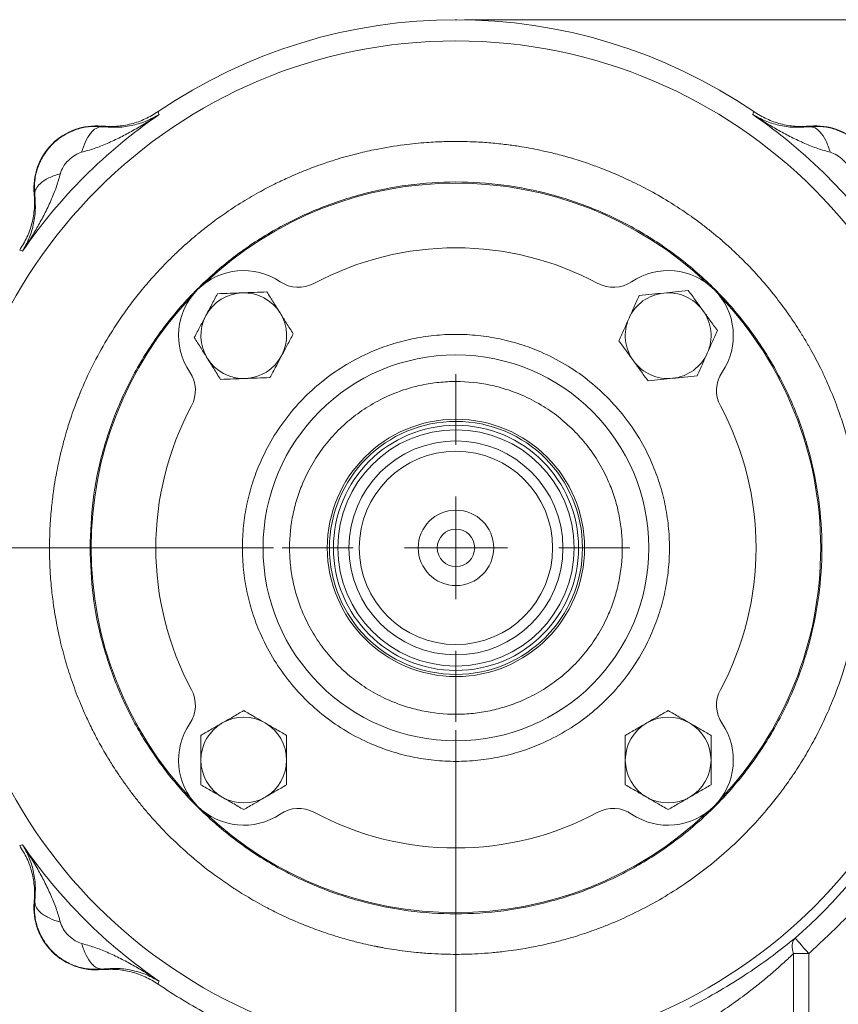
# Model space of a CAD drawing. Header units: inches. Extents: x 0.3 to 33.9, y 0.2 to 21.7.
# Tile 5 of 29: x 4.1 to 8.9, y 7.8 to 13.5. Entities that reach past the tile are written whole.
import ezdxf

# ---------------------------------------------------------------- set-up
doc = ezdxf.new("R2010")
doc.units = ezdxf.units.IN
doc.header["$MEASUREMENT"] = 0
doc.header["$PDSIZE"] = -1
doc.layers.add('SLD-0', color=7, linetype='Continuous', lineweight=15)
doc.styles.add('SLDTEXTSTYLE0', font='TXT', dxfattribs={"width": 0.75})
doc.dimstyles.new('SLDDIMSTYLE0', dxfattribs={"dimtxt": 0.25, "dimasz": 0.13, "dimexe": 0, "dimexo": 0.0625, "dimgap": 0.0625, "dimtad": 0, "dimtih": 1, "dimtoh": 1, "dimdec": 4, "dimrnd": 1e-09, "dimzin": 12, "dimdsep": 46, "dimtxsty": 'SLDTEXTSTYLE0', "dimsah": 1, "dimcen": 0.09, "dimadec": 0, "dimazin": 3, "dimtfac": 1, "dimtdec": 4, "dimtofl": 0, "dimtmove": 0, "dimatfit": 3, "dimfxl": 1, "dimfrac": 2, "dimtolj": 1, "dimtzin": 12, "dimarcsym": 0})
doc.dimstyles.new('SLDDIMSTYLE1', dxfattribs={"dimtxt": 0.25, "dimasz": 0.13, "dimexe": 0, "dimexo": 0.0625, "dimgap": 0.0625, "dimtad": 0, "dimtih": 1, "dimtoh": 1, "dimdec": 4, "dimrnd": 1e-09, "dimzin": 4, "dimdsep": 46, "dimtxsty": 'SLDTEXTSTYLE0', "dimsah": 1, "dimcen": 0.09, "dimadec": 0, "dimazin": 1, "dimtfac": 1, "dimtdec": 4, "dimtofl": 0, "dimtmove": 0, "dimatfit": 3, "dimfxl": 1, "dimfrac": 2, "dimtolj": 1, "dimtzin": 12, "dimarcsym": 0})
doc.dimstyles.new('SLDDIMSTYLE2', dxfattribs={"dimtxt": 0.25, "dimasz": 0.13, "dimexe": 0, "dimexo": 0.0625, "dimgap": 0.0625, "dimtad": 0, "dimtih": 1, "dimtoh": 1, "dimdec": 4, "dimrnd": 1e-09, "dimzin": 12, "dimdsep": 46, "dimtxsty": 'SLDTEXTSTYLE0', "dimsah": 1, "dimcen": 0.09, "dimadec": 0, "dimazin": 3, "dimtfac": 1, "dimtdec": 4, "dimtmove": 0, "dimatfit": 0, "dimfxl": 1, "dimfrac": 2, "dimtolj": 1, "dimtzin": 12, "dimarcsym": 0})

# ---------------------------------------------------------------- blocks, each defined once
blk = doc.blocks.new('*D10')
at = {"layer": 'SLD-0'}
for p, q in [((6.6938, 13.5153), (14.6169, 13.5153)), ((14.4919, 13.5153), (14.4919, 9.6539)), ((14.0128, 9.2798), (13.9621, 9.2798)), ((13.9621, 9.2798), (13.9621, 8.883)), ((14.971, 9.2798), (15.0218, 9.2798)), ((15.0218, 9.2798), (15.0218, 8.883)), ((13.9621, 8.883), (14.0128, 8.883)), ((15.0218, 8.883), (14.971, 8.883)), ((14.4919, 4.9707), (14.4919, 8.8322)), ((7.9438, 4.9707), (14.6169, 4.9707))]:
    blk.add_line(p, q, dxfattribs=at)
for points in [[(14.4919, 13.5153), (14.4719, 13.3853), (14.5119, 13.3853)], [(14.4919, 4.9707), (14.5119, 5.1007), (14.4719, 5.1007)]]:
    blk.add_solid(points, dxfattribs=at)
at = {"layer": 'SLD-0', "char_height": 0.25, "attachment_point": 1, "style": 'SLDTEXTSTYLE0'}
for s, insert in [('8.54', (14.0671, 9.6529, 0.0039)), ('217.0', (14.0763, 9.2052, 0.0039))]:
    blk.add_mtext(s, dxfattribs=dict(at, insert=insert))
blk = doc.blocks.new('*D11')
at = {"layer": 'SLD-0'}
for p, q in [((6.6938, 13.5153), (12.9634, 13.5153)), ((12.8384, 13.5153), (12.8384, 10.2739)), ((12.3593, 9.8998), (12.3085, 9.8998)), ((12.3085, 9.8998), (12.3085, 9.503)), ((13.3175, 9.8998), (13.3683, 9.8998)), ((13.3683, 9.8998), (13.3683, 9.503)), ((12.3085, 9.503), (12.3593, 9.503)), ((13.3683, 9.503), (13.3175, 9.503)), ((12.8384, 6.2107), (12.8384, 9.4522)), ((11.003, 6.2107), (12.9634, 6.2107))]:
    blk.add_line(p, q, dxfattribs=at)
for points in [[(12.8384, 13.5153), (12.8184, 13.3853), (12.8584, 13.3853)], [(12.8384, 6.2107), (12.8584, 6.3407), (12.8184, 6.3407)]]:
    blk.add_solid(points, dxfattribs=at)
at = {"layer": 'SLD-0', "char_height": 0.25, "attachment_point": 1, "style": 'SLDTEXTSTYLE0'}
for s, insert in [('7.30', (12.4136, 10.2729, 0.0039)), ('185.5', (12.4228, 9.8252, 0.0039))]:
    blk.add_mtext(s, dxfattribs=dict(at, insert=insert))
blk = doc.blocks.new('*D12')
at = {"layer": 'SLD-0'}
for p, q in [((3.5638, 10.3853), (3.5638, 2.0898)), ((7.8938, 6.3962), (7.8938, 2.0898)), ((5.2497, 2.2516), (5.1989, 2.2516)), ((5.1989, 2.2516), (5.1989, 1.8547)), ((6.2079, 2.2516), (6.2587, 2.2516)), ((6.2587, 2.2516), (6.2587, 1.8547)), ((3.5638, 2.2148), (5.1101, 2.2148)), ((7.8938, 2.2148), (6.3474, 2.2148)), ((5.1989, 1.8547), (5.2497, 1.8547)), ((6.2587, 1.8547), (6.2079, 1.8547))]:
    blk.add_line(p, q, dxfattribs=at)
for points in [[(3.5638, 2.2148), (3.6938, 2.1948), (3.6938, 2.2348)], [(7.8938, 2.2148), (7.7638, 2.2348), (7.7638, 2.1948)]]:
    blk.add_solid(points, dxfattribs=at)
at = {"layer": 'SLD-0', "char_height": 0.25, "attachment_point": 1, "style": 'SLDTEXTSTYLE0'}
for s, insert in [('4.33', (5.3039, 2.6247, 0.0039)), ('110.0', (5.3131, 2.177, 0.0039))]:
    blk.add_mtext(s, dxfattribs=dict(at, insert=insert))
blk = doc.blocks.new('*D13')
at = {"layer": 'SLD-0'}
for p, q in [((11.252, 8.0773), (11.252, 2.0898)), ((7.8938, 6.3962), (7.8938, 2.0898)), ((9.1861, 2.2516), (9.1354, 2.2516)), ((9.1354, 2.2516), (9.1354, 1.8547)), ((9.9596, 2.2516), (10.0104, 2.2516)), ((10.0104, 2.2516), (10.0104, 1.8547)), ((7.8938, 2.2148), (9.0466, 2.2148)), ((11.252, 2.2148), (10.0992, 2.2148)), ((9.1354, 1.8547), (9.1861, 1.8547)), ((10.0104, 1.8547), (9.9596, 1.8547))]:
    blk.add_line(p, q, dxfattribs=at)
for points in [[(7.8938, 2.2148), (8.0238, 2.1948), (8.0238, 2.2348)], [(11.252, 2.2148), (11.122, 2.2348), (11.122, 2.1948)]]:
    blk.add_solid(points, dxfattribs=at)
at = {"layer": 'SLD-0', "char_height": 0.25, "attachment_point": 1, "style": 'SLDTEXTSTYLE0'}
for s, insert in [('3.36', (9.1481, 2.6247, -0.972)), ('85.3', (9.2496, 2.177, -0.972))]:
    blk.add_mtext(s, dxfattribs=dict(at, insert=insert))
blk = doc.blocks.new('*D16')
at = {"layer": 'SLD-0'}
for p, q in [((6.6438, 9.3716), (6.6438, 4.2158)), ((7.8938, 6.3962), (7.8938, 4.2158)), ((6.882, 4.3776), (6.8313, 4.3776)), ((6.8313, 4.3776), (6.8313, 3.9807)), ((7.6555, 4.3776), (7.7063, 4.3776)), ((7.7063, 4.3776), (7.7063, 3.9807)), ((6.6438, 4.3408), (6.3938, 4.3408)), ((7.8938, 4.3408), (8.1438, 4.3408)), ((6.8313, 3.9807), (6.882, 3.9807)), ((7.7063, 3.9807), (7.6555, 3.9807))]:
    blk.add_line(p, q, dxfattribs=at)
for points in [[(6.6438, 4.3408), (6.5138, 4.3608), (6.5138, 4.3208)], [(7.8938, 4.3408), (8.0238, 4.3208), (8.0238, 4.3608)]]:
    blk.add_solid(points, dxfattribs=at)
at = {"layer": 'SLD-0', "char_height": 0.25, "attachment_point": 1, "style": 'SLDTEXTSTYLE0'}
for s, insert in [('1.25', (6.8439, 4.7507, -0.972)), ('31.8', (6.9455, 4.303, -0.972))]:
    blk.add_mtext(s, dxfattribs=dict(at, insert=insert))
blk = doc.blocks.new('*D17')
at = {"layer": 'SLD-0'}
for p, q in [((5.58, 10.4353), (2.1002, 10.4353)), ((2.2252, 10.4353), (2.2252, 8.7339)), ((1.7461, 8.3598), (1.6953, 8.3598)), ((1.6953, 8.3598), (1.6953, 7.963)), ((2.7043, 8.3598), (2.7551, 8.3598)), ((2.7551, 8.3598), (2.7551, 7.963)), ((1.6953, 7.963), (1.7461, 7.963)), ((2.7551, 7.963), (2.7043, 7.963)), ((2.2252, 6.2107), (2.2252, 7.9122)), ((4.7846, 6.2107), (2.1002, 6.2107))]:
    blk.add_line(p, q, dxfattribs=at)
for points in [[(2.2252, 10.4353), (2.2052, 10.3053), (2.2452, 10.3053)], [(2.2252, 6.2107), (2.2452, 6.3407), (2.2052, 6.3407)]]:
    blk.add_solid(points, dxfattribs=at)
at = {"layer": 'SLD-0', "char_height": 0.25, "attachment_point": 1, "style": 'SLDTEXTSTYLE0'}
for s, insert in [('4.22', (1.8004, 8.7329, -0.972)), ('107.3', (1.8096, 8.2852, -0.972))]:
    blk.add_mtext(s, dxfattribs=dict(at, insert=insert))
blk = doc.blocks.new('SW_CENTERMARKSYMBOL_0')
at = {"layer": 'SLD-0', "color": 0}
for p, q in [((0, 0.6), (0, 1.01375)), ((0, 0), (0, 0.3)), ((-0.6, 0), (-1.01375, 0)), ((0, 0), (-0.3, 0)), ((0, 0), (0, -0.3)), ((0, 0), (0.3, 0)), ((0.6, 0), (1.01375, 0)), ((0, -0.6), (0, -1.01375))]:
    blk.add_line(p, q, dxfattribs=at)

msp = doc.modelspace()

# ---------------------------------------------------------------- linework, layer by layer
at = {"color": 7, "linetype": 'Continuous', "lineweight": 15}
for p, q in [((4.9074, 12.97922), (4.91007, 12.97047)), ((8.37747, 12.97047), (8.38015, 12.97922)), ((4.91007, 12.97047), (4.91265, 12.96202)), ((8.3749, 12.96202), (8.37747, 12.97047)), ((4.5785, 12.89447), (4.57867, 12.89129)), ((8.70887, 12.89129), (8.70905, 12.89447)), ((4.1878, 12.50042), (4.18462, 12.5006)), ((4.10862, 12.16902), (4.09988, 12.1717)), ((4.11707, 12.16645), (4.10862, 12.16902)), ((4.09988, 8.69895), (4.10862, 8.70162)), ((4.10862, 8.70162), (4.11707, 8.7042)), ((4.18462, 8.37005), (4.1878, 8.37022)), ((8.6126, 7.46282), (8.6126, 8.06984)), ((8.70079, 8.06984), (8.6126, 8.06984)), ((8.70079, 7.46282), (8.70079, 8.06984)), ((4.57867, 7.97935), (4.5785, 7.97617)), ((4.91007, 7.90017), (4.9074, 7.89143)), ((4.91265, 7.90862), (4.91007, 7.90017))]:
    msp.add_line(p, q, dxfattribs=at)
at = {"color": 7, "linetype": 'Continuous', "lineweight": 15, "flags": 128}
msp.add_lwpolyline([(8.62209, 8.16034), (8.62406, 8.15807), (8.62885, 8.15257), (8.63628, 8.14402), (8.64609, 8.13274), (8.6579, 8.11916), (8.67129, 8.10376), (8.68576, 8.08712), (8.70079, 8.06984)], dxfattribs=at)
at = {"color": 7, "linetype": 'Continuous', "lineweight": 15}
for radius in [2.95632, 1.125, 0.75, 0.73777, 0.71479, 0.68897, 0.62375, 0.56375, 0.22, 0.10937]:
    msp.add_circle((6.64377, 10.43532), radius, dxfattribs=at)
for centre, radius, start, end in [((6.64377, 10.43532), 3.08, 55.683879, 124.316121), ((6.64377, 10.43532), 3.06284, 124.416287, 145.583713), ((6.64377, 10.43532), 3.06284, 34.416287, 55.583713), ((4.54437, 12.53472), 0.36137, 84.581053, 185.418947), ((8.74317, 12.53472), 0.36137, 354.581053, 95.418947), ((6.64377, 10.43532), 2.12717, 46.375874, 133.624126), ((6.64377, 10.43532), 1.75, 61.770763, 118.229237), ((5.40634, 11.67276), 0.38, 55.869426, 214.130574), ((7.88121, 11.67276), 0.38, 325.869426, 124.130574), ((5.72615, 12.14458), 0.19, 235.869426, 298.229237), ((7.56139, 12.14458), 0.19, 241.770763, 304.130574), ((6.64377, 10.43532), 2.12717, 136.375874, 223.624126), ((5.40634, 11.67276), 0.25, 92.0288, 152.0288), ((5.40634, 11.67276), 0.25, 32.0288, 92.0288), ((7.88121, 11.67276), 0.25, 95.98427, 155.98427), ((7.88121, 11.67276), 0.25, 35.98427, 95.98427), ((6.64377, 10.43532), 2.12717, 0, 43.624126), ((5.40634, 11.67276), 0.25, 152.0288, 212.0288), ((5.40634, 11.67276), 0.25, 332.0288, 32.0288), ((7.88121, 11.67276), 0.25, 155.98427, 215.98427), ((7.88121, 11.67276), 0.25, 335.98427, 35.98427), ((5.40634, 11.67276), 0.25, 272.0288, 332.0288), ((7.88121, 11.67276), 0.25, 275.98427, 335.98427), ((5.40634, 11.67276), 0.25, 212.0288, 272.0288), ((7.88121, 11.67276), 0.25, 215.98427, 275.98427), ((4.93451, 11.35294), 0.19, 331.770763, 34.130574), ((8.35303, 11.35294), 0.19, 145.869426, 208.229237), ((6.64377, 10.43532), 1.75, 151.770763, 208.229237), ((6.64377, 10.43532), 1.75, 331.770763, 28.229237), ((6.64377, 10.43532), 2.12717, 316.375874, 0), ((4.93451, 9.5177), 0.19, 325.869426, 28.229237), ((8.35303, 9.5177), 0.19, 151.770763, 214.130574), ((5.40634, 9.19788), 0.25, 60, 120), ((7.88121, 9.19788), 0.25, 60, 120), ((5.40634, 9.19788), 0.38, 145.869426, 304.130574), ((5.40634, 9.19788), 0.25, 120, 180), ((5.40634, 9.19788), 0.25, 0, 60), ((7.88121, 9.19788), 0.25, 120, 180), ((7.88121, 9.19788), 0.38, 235.869426, 34.130574), ((7.88121, 9.19788), 0.25, 0, 60), ((5.40634, 9.19788), 0.25, 180, 240), ((5.40634, 9.19788), 0.25, 300, 0), ((7.88121, 9.19788), 0.25, 180, 240), ((7.88121, 9.19788), 0.25, 300, 0), ((5.40634, 9.19788), 0.25, 240, 300), ((7.88121, 9.19788), 0.25, 240, 300), ((5.72615, 8.72606), 0.19, 61.770763, 124.130574), ((7.56139, 8.72606), 0.19, 55.869426, 118.229237), ((6.64377, 10.43532), 2.12717, 226.375874, 313.624126), ((6.64377, 10.43532), 1.75, 241.770763, 298.229237), ((6.64377, 10.43532), 3.01484, 311.01012, 328.976771), ((6.64377, 10.43532), 3.06284, 214.416287, 235.583713), ((4.54437, 8.33592), 0.36137, 174.581053, 275.418947), ((6.64377, 10.43532), 3.08, 235.683879, 242.143476)]:
    msp.add_arc(centre, radius, start, end, dxfattribs=at)
for points, knots in [([(4.9074, 12.97922), (4.88272, 12.96413), (4.83337, 12.93395), (4.75091, 12.90593), (4.66518, 12.89062), (4.60739, 12.89319), (4.5785, 12.89447)], [0, 0, 0, 0, 0.25001236, 0.50000903, 0.75000089, 1, 1, 1, 1]), ([(8.70905, 12.89447), (8.68015, 12.89319), (8.62237, 12.89062), (8.53664, 12.90593), (8.45418, 12.93395), (8.40483, 12.96413), (8.38015, 12.97922)], [0, 0, 0, 0, 0.2499993, 0.4999916, 0.7499875, 1, 1, 1, 1]), ([(4.91265, 12.96202), (4.88768, 12.94582), (4.83781, 12.91346), (4.76261, 12.8695), (4.68674, 12.82891), (4.61138, 12.79352), (4.53619, 12.76311), (4.48529, 12.74884), (4.46071, 12.74195)], [0, 0, 0, 0, 0.178547, 0.3565957, 0.5214527, 0.6921191, 0.8513651, 1, 1, 1, 1]), ([(4.57867, 12.89129), (4.61101, 12.88913), (4.67705, 12.88472), (4.76265, 12.89879), (4.84244, 12.92312), (4.88917, 12.94902), (4.91265, 12.96202)], [0, 0, 0, 0, 0.2382257, 0.4864843, 0.7420432, 1, 1, 1, 1]), ([(8.3749, 12.96202), (8.39837, 12.94902), (8.44511, 12.92312), (8.52489, 12.89879), (8.6105, 12.88472), (8.67653, 12.88913), (8.70887, 12.89129)], [0, 0, 0, 0, 0.2579562, 0.513515, 0.7617741, 1, 1, 1, 1]), ([(8.82683, 12.74195), (8.80226, 12.74884), (8.75135, 12.76311), (8.67617, 12.79352), (8.60081, 12.82891), (8.52714, 12.86832), (8.45185, 12.91216), (8.40196, 12.94449), (8.3749, 12.96202)], [0, 0, 0, 0, 0.1486337, 0.3078781, 0.478548, 0.6434013, 0.8065594, 1, 1, 1, 1]), ([(4.1878, 12.50042), (4.18681, 12.52608), (4.1848, 12.57777), (4.20333, 12.65482), (4.23774, 12.72724), (4.28838, 12.7908), (4.35194, 12.8414), (4.42431, 12.87578), (4.50134, 12.89429), (4.55301, 12.89229), (4.57867, 12.89129)], [0, 0, 0, 0, 0.1223542, 0.246395, 0.3722768, 0.5001395, 0.627859, 0.7536473, 0.8776449, 1, 1, 1, 1]), ([(4.46071, 12.74195), (4.46791, 12.76341), (4.48229, 12.80632), (4.51215, 12.85409), (4.54521, 12.88596), (4.56752, 12.88951), (4.57867, 12.89129)], [0, 0, 0, 0, 0.2500129, 0.5000029, 0.7500022, 1, 1, 1, 1]), ([(8.70887, 12.89129), (8.73453, 12.89229), (8.78622, 12.89429), (8.86327, 12.87577), (8.93569, 12.84135), (8.99925, 12.79071), (9.04985, 12.72715), (9.08423, 12.65478), (9.10274, 12.57776), (9.10074, 12.52608), (9.09974, 12.50042)], [0, 0, 0, 0, 0.1223505, 0.246393, 0.3722761, 0.5001395, 0.6278587, 0.7536475, 0.8776449, 1, 1, 1, 1]), ([(8.82683, 12.74195), (8.81867, 12.76587), (8.80236, 12.8137), (8.77022, 12.86039), (8.73826, 12.88726), (8.71867, 12.88995), (8.70887, 12.89129)], [0, 0, 0, 0, 0.27979308, 0.55958538, 0.7797936, 1, 1, 1, 1]), ([(4.2736, 10.43532), (4.2743, 10.47863), (4.2756, 10.55859), (4.28456, 10.66825), (4.29534, 10.75763), (4.30612, 10.82688), (4.31704, 10.88703), (4.32835, 10.94202), (4.34167, 10.99949), (4.3563, 11.0564), (4.37577, 11.12492), (4.39808, 11.19465), (4.42083, 11.25841), (4.43699, 11.30057), (4.44656, 11.32445), (4.45074, 11.3347), (4.45187, 11.33746), (4.45224, 11.33834), (4.45237, 11.33866), (4.45242, 11.33879), (4.45244, 11.33885), (4.47409, 11.39274), (4.52279, 11.49781), (4.60481, 11.64781), (4.67444, 11.75542), (4.72444, 11.8258), (4.75276, 11.86407), (4.78299, 11.90323), (4.8152, 11.94319), (4.84947, 11.98386), (4.88588, 12.02513), (4.92451, 12.06691), (4.96868, 12.11242), (5.01499, 12.15753), (5.05958, 12.19855), (5.09457, 12.2293), (5.11938, 12.25039), (5.15495, 12.27995), (5.21033, 12.32386), (5.29757, 12.38736), (5.39724, 12.45253), (5.49934, 12.51183), (5.59056, 12.55921), (5.66698, 12.59515), (5.72376, 12.61971), (5.77054, 12.63879), (5.8176, 12.657), (5.87963, 12.67926), (5.96636, 12.7074), (6.06733, 12.73532), (6.19709, 12.76436), (6.33059, 12.78623), (6.46294, 12.79945), (6.56273, 12.80448), (6.63505, 12.8056), (6.6984, 12.80505), (6.77136, 12.80251), (6.85804, 12.79641), (6.9457, 12.78674), (7.0223, 12.7755), (7.08785, 12.76388), (7.15362, 12.75042), (7.22837, 12.73282), (7.31626, 12.70871), (7.40468, 12.68049), (7.48267, 12.65219), (7.56195, 12.62064), (7.65295, 12.58061), (7.76551, 12.52434), (7.8886, 12.45391), (7.996, 12.38317), (8.07981, 12.32153), (8.13653, 12.27686), (8.1905, 12.23183), (8.25086, 12.17828), (8.32982, 12.10264), (8.41706, 12.00988), (8.50308, 11.90682), (8.57765, 11.8071), (8.63487, 11.72201), (8.67953, 11.64962), (8.71272, 11.59219), (8.74312, 11.53608), (8.77233, 11.4786), (8.80238, 11.41514), (8.83937, 11.33013), (8.87674, 11.23278), (8.90946, 11.13317), (8.93183, 11.05484), (8.95093, 10.97969), (8.97849, 10.85472), (9.0003, 10.70866), (9.0104, 10.57325), (9.01296, 10.5054), (9.01361, 10.47146), (9.01378, 10.45449), (9.01382, 10.446), (9.01384, 10.44176), (9.01384, 10.43964), (9.01384, 10.43858), (9.01384, 10.43805), (9.01384, 10.43778), (9.01384, 10.43765), (9.01384, 10.43758), (9.01384, 10.43755), (9.01384, 10.43753), (9.01384, 10.43752), (9.01384, 10.43752), (9.01384, 10.43752), (9.01384, 10.43752), (9.01384, 10.43752), (9.01384, 10.4284), (9.01372, 10.39931), (9.01235, 10.34037), (9.00797, 10.26014), (9.0002, 10.17662), (8.99043, 10.10007), (8.97958, 10.03138), (8.9668, 9.9635), (8.94339, 9.85631), (8.903, 9.71028), (8.85216, 9.57142), (8.81155, 9.47643), (8.78735, 9.42349), (8.76186, 9.37116), (8.73508, 9.31947), (8.70704, 9.26846), (8.67775, 9.21815), (8.64723, 9.16859), (8.62001, 9.12674), (8.59355, 9.0877), (8.56191, 9.04271), (8.51606, 8.9812), (8.46116, 8.9131), (8.40687, 8.85077), (8.36107, 8.80144), (8.26097, 8.69895), (8.09196, 8.55054), (7.83358, 8.3777), (7.62578, 8.27503), (7.48615, 8.21955), (7.42425, 8.19703), (7.35954, 8.17545), (7.29011, 8.15454), (7.21373, 8.13434), (7.14438, 8.11843), (7.089, 8.10735), (7.04244, 8.09897), (6.99238, 8.09086), (6.9271, 8.08189), (6.85137, 8.07387), (6.77482, 8.0684), (6.70621, 8.06567), (6.64175, 8.06483), (6.57433, 8.06577), (6.49704, 8.06922), (6.39806, 8.07713), (6.30713, 8.08867), (6.23763, 8.10027), (6.20817, 8.10568), (6.19476, 8.10825), (6.18839, 8.10949), (6.18528, 8.1101), (6.18375, 8.1104), (6.18299, 8.11055), (6.18261, 8.11063), (6.18242, 8.11066), (6.18232, 8.11068), (6.18228, 8.11069), (6.18225, 8.1107), (6.18224, 8.1107), (6.18223, 8.1107), (6.18223, 8.1107), (6.18223, 8.1107), (6.18223, 8.1107), (6.17966, 8.11128), (6.16684, 8.11365), (6.137, 8.12007), (6.08578, 8.13157), (6.01795, 8.14891), (5.94888, 8.16897), (5.88627, 8.18923), (5.83394, 8.20757), (5.78467, 8.22612), (5.74079, 8.24374), (5.69748, 8.26209), (5.65012, 8.28326), (5.59201, 8.31097), (5.51354, 8.35131), (5.43907, 8.39364), (5.38041, 8.42998), (5.3533, 8.44743), (5.34029, 8.45597), (5.33392, 8.46018), (5.33076, 8.46227), (5.3292, 8.46332), (5.32842, 8.46384), (5.32803, 8.4641), (5.32783, 8.46423), (5.32773, 8.4643), (5.32768, 8.46433), (5.32766, 8.46434), (5.32765, 8.46435), (5.32764, 8.46436), (5.32764, 8.46436), (5.32764, 8.46436), (5.29877, 8.48637), (5.21108, 8.54253), (5.0915, 8.64191), (4.9882, 8.73788), (4.92167, 8.80636), (4.87666, 8.8553), (4.83305, 8.9055), (4.79087, 8.9569), (4.75015, 9.00947), (4.71093, 9.06316), (4.67604, 9.11388), (4.64035, 9.16857), (4.59962, 9.23478), (4.55454, 9.31472), (4.51287, 9.3964), (4.48015, 9.46672), (4.44472, 9.54915), (4.40638, 9.6494), (4.36663, 9.77349), (4.3351, 9.89455), (4.31349, 9.99971), (4.29775, 10.09516), (4.28556, 10.19067), (4.2775, 10.28905), (4.27401, 10.37231), (4.27371, 10.41787), (4.2736, 10.43532)], [0, 0, 0, 0, 0.0087239, 0.0161086, 0.0221541, 0.0268604, 0.0302275, 0.0344704, 0.0381687, 0.0421139, 0.0463061, 0.0525205, 0.0568603, 0.0599434, 0.0616167, 0.0620445, 0.0621731, 0.0622181, 0.0622357, 0.062243, 0.0622461, 0.0622485, 0.0739438, 0.0855474, 0.09667, 0.0997427, 0.1029401, 0.1062621, 0.1097089, 0.1132804, 0.1169766, 0.1207976, 0.1247434, 0.1297526, 0.1338212, 0.136949, 0.139136, 0.1403821, 0.1462676, 0.1533715, 0.1621157, 0.1702481, 0.1771495, 0.1828198, 0.187259, 0.189611, 0.1929997, 0.197425, 0.202887, 0.2113677, 0.2185202, 0.2296694, 0.2385983, 0.2453067, 0.2497942, 0.2531684, 0.2580703, 0.2644998, 0.2706706, 0.275835, 0.2800961, 0.284082, 0.2893578, 0.295567, 0.3024385, 0.3080534, 0.3122783, 0.3196289, 0.3280763, 0.3376209, 0.3481831, 0.3539671, 0.3585779, 0.3627285, 0.3681256, 0.3748314, 0.384754, 0.3937645, 0.401863, 0.4098312, 0.4144151, 0.418999, 0.423193, 0.427272, 0.431987, 0.4373381, 0.4459472, 0.4529865, 0.4584559, 0.4623552, 0.468608, 0.4842347, 0.4920504, 0.4959585, 0.4979126, 0.4988897, 0.4993782, 0.4996224, 0.4997446, 0.4998056, 0.4998362, 0.4998514, 0.4998591, 0.4998629, 0.4998648, 0.4998658, 0.4998662, 0.4998665, 0.4998666, 0.4998666, 0.4998667, 0.4998667, 0.5017027, 0.5057285, 0.5117426, 0.5178886, 0.5226236, 0.5272895, 0.5318968, 0.5365383, 0.5493937, 0.5623873, 0.5662963, 0.5702053, 0.5741144, 0.5780234, 0.5819324, 0.5858414, 0.5897504, 0.5936593, 0.5958989, 0.5992507, 0.6047408, 0.611352, 0.6168706, 0.6213907, 0.6249123, 0.6457346, 0.6665568, 0.6873793, 0.6922802, 0.6968268, 0.7006489, 0.7060216, 0.7114331, 0.7165639, 0.7203563, 0.7228105, 0.7260947, 0.7305732, 0.7360852, 0.7414341, 0.7460336, 0.7499164, 0.7544218, 0.7596169, 0.7655017, 0.7744232, 0.7780737, 0.7796964, 0.780457, 0.7808247, 0.7810053, 0.7810949, 0.7811394, 0.7811617, 0.7811728, 0.7811783, 0.7811811, 0.7811825, 0.7811832, 0.7811835, 0.7811837, 0.7811838, 0.7811838, 0.7811839, 0.7817151, 0.7838087, 0.7873341, 0.7922911, 0.7979112, 0.8018234, 0.8055472, 0.8090824, 0.8124292, 0.8150741, 0.818558, 0.8228811, 0.8280431, 0.8363323, 0.8401312, 0.8419441, 0.8428289, 0.8432659, 0.8434831, 0.8435913, 0.8436454, 0.8436724, 0.8436859, 0.8436926, 0.843696, 0.8436977, 0.8436985, 0.8436989, 0.8436991, 0.8436992, 0.8436993, 0.8510111, 0.8646495, 0.8749496, 0.8794148, 0.88388, 0.8883452, 0.8928103, 0.8972754, 0.9017404, 0.9062053, 0.9096773, 0.9148971, 0.9218645, 0.9281605, 0.9333684, 0.937488, 0.9462348, 0.9549814, 0.9637279, 0.9714277, 0.9766017, 0.9832157, 0.9908216, 0.9964832, 1, 1, 1, 1]), ([(4.46071, 12.74195), (4.44796, 12.73722), (4.41992, 12.72681), (4.38326, 12.69585), (4.3523, 12.65919), (4.34188, 12.63113), (4.33715, 12.61838)], [0, 0, 0, 0, 0.2272256, 0.4998327, 0.7727323, 1, 1, 1, 1]), ([(8.9504, 12.61838), (8.94567, 12.63113), (8.93527, 12.65918), (8.9043, 12.69583), (8.86764, 12.72679), (8.83958, 12.73721), (8.82683, 12.74195)], [0, 0, 0, 0, 0.2272269, 0.4998347, 0.7727345, 1, 1, 1, 1]), ([(4.33715, 12.61838), (4.33026, 12.59381), (4.31599, 12.5429), (4.28557, 12.46772), (4.25018, 12.39236), (4.21078, 12.31869), (4.16693, 12.2434), (4.13461, 12.19351), (4.11707, 12.16645)], [0, 0, 0, 0, 0.1486338, 0.30787787, 0.47854751, 0.64340145, 0.80655915, 1, 1, 1, 1]), ([(4.33715, 12.61838), (4.31323, 12.61022), (4.26539, 12.59391), (4.21872, 12.56177), (4.19185, 12.52981), (4.18915, 12.51022), (4.1878, 12.50042)], [0, 0, 0, 0, 0.2797975, 0.5595818, 0.7797933, 1, 1, 1, 1]), ([(4.51004, 10.43532), (4.51357, 10.52842), (4.52061, 10.71463), (4.57729, 10.98915), (4.66671, 11.2542), (4.79066, 11.50524), (4.94612, 11.73797), (5.13069, 11.94841), (5.34113, 12.13296), (5.57386, 12.28847), (5.82489, 12.41227), (6.08994, 12.50224), (6.36447, 12.55685), (6.64377, 12.57515), (6.92308, 12.55685), (7.1976, 12.50224), (7.46265, 12.41227), (7.71369, 12.28847), (7.94642, 12.13296), (8.15686, 11.94841), (8.34142, 11.73797), (8.49692, 11.50524), (8.62072, 11.2542), (8.71069, 10.98915), (8.7653, 10.71463), (8.78361, 10.43532), (8.7653, 10.15602), (8.71069, 9.88149), (8.62072, 9.61644), (8.49692, 9.36541), (8.34142, 9.13267), (8.15686, 8.92223), (7.94642, 8.73768), (7.71369, 8.58217), (7.46265, 8.45837), (7.1976, 8.3684), (6.92308, 8.3138), (6.64377, 8.29549), (6.36447, 8.3138), (6.08994, 8.3684), (5.82489, 8.45837), (5.57386, 8.58217), (5.34113, 8.73768), (5.13069, 8.92223), (4.94612, 9.13267), (4.79066, 9.36541), (4.66671, 9.61644), (4.57729, 9.88149), (4.52061, 10.15602), (4.51357, 10.34222), (4.51004, 10.43532)], [0, 0, 0, 0, 0.0208333, 0.0416667, 0.0625, 0.0833333, 0.1041667, 0.125, 0.1458333, 0.1666667, 0.1875, 0.2083333, 0.2291667, 0.25, 0.2708333, 0.2916667, 0.3125, 0.3333333, 0.3541667, 0.375, 0.3958333, 0.4166667, 0.4375, 0.4583333, 0.4791667, 0.5, 0.5208333, 0.5416667, 0.5625, 0.5833333, 0.6041667, 0.625, 0.6458333, 0.6666667, 0.6875, 0.7083333, 0.7291667, 0.75, 0.7708333, 0.7916667, 0.8125, 0.8333333, 0.8541667, 0.875, 0.8958333, 0.9166667, 0.9375, 0.9583333, 0.9791667, 1, 1, 1, 1]), ([(4.18462, 12.5006), (4.18591, 12.4717), (4.18848, 12.41392), (4.17316, 12.32818), (4.14514, 12.24572), (4.11497, 12.19637), (4.09988, 12.1717)], [0, 0, 0, 0, 0.2499992, 0.4999916, 0.749988, 1, 1, 1, 1]), ([(4.11707, 12.16645), (4.13008, 12.18992), (4.15598, 12.23666), (4.1803, 12.31644), (4.19438, 12.40205), (4.18996, 12.46808), (4.1878, 12.50042)], [0, 0, 0, 0, 0.2579567, 0.5135155, 0.7617741, 1, 1, 1, 1]), ([(5.18554, 11.79002), (5.19647, 11.81059), (5.2194, 11.85378), (5.24161, 11.8956), (5.25324, 11.91749)], [0, 0, 0, 0, 0.4763133, 1, 1, 1, 1]), ([(5.25324, 11.91749), (5.27802, 11.91837), (5.32533, 11.92005), (5.37421, 11.92178), (5.39749, 11.9226)], [0, 0, 0, 0, 0.5236866, 1, 1, 1, 1]), ([(5.39749, 11.9226), (5.42077, 11.92343), (5.46964, 11.92516), (5.51696, 11.92683), (5.54173, 11.92771)], [0, 0, 0, 0, 0.4763129, 1, 1, 1, 1]), ([(5.54173, 11.92771), (5.55488, 11.90669), (5.57999, 11.86656), (5.60593, 11.82509), (5.61828, 11.80534)], [0, 0, 0, 0, 0.5236868, 1, 1, 1, 1]), ([(7.65285, 11.77451), (7.66233, 11.79578), (7.68224, 11.84046), (7.7015, 11.8837), (7.7116, 11.90635)], [0, 0, 0, 0, 0.476313, 1, 1, 1, 1]), ([(7.7116, 11.90635), (7.73625, 11.90893), (7.78334, 11.91387), (7.83198, 11.91897), (7.85515, 11.9214)], [0, 0, 0, 0, 0.5236874, 1, 1, 1, 1]), ([(7.85515, 11.9214), (7.87831, 11.92382), (7.92695, 11.92892), (7.97404, 11.93386), (7.9987, 11.93644)], [0, 0, 0, 0, 0.4763128, 1, 1, 1, 1]), ([(7.9987, 11.93644), (8.01326, 11.91638), (8.04108, 11.87807), (8.06982, 11.8385), (8.0835, 11.81965)], [0, 0, 0, 0, 0.5236872, 1, 1, 1, 1]), ([(5.11784, 11.66254), (5.12947, 11.68444), (5.15168, 11.72625), (5.17461, 11.76944), (5.18554, 11.79002)], [0, 0, 0, 0, 0.5236873, 1, 1, 1, 1]), ([(5.61828, 11.80534), (5.63064, 11.7856), (5.65657, 11.74413), (5.68168, 11.704), (5.69483, 11.68298)], [0, 0, 0, 0, 0.476313, 1, 1, 1, 1]), ([(7.59411, 11.64266), (7.6042, 11.66531), (7.62347, 11.70855), (7.64337, 11.75323), (7.65285, 11.77451)], [0, 0, 0, 0, 0.5236874, 1, 1, 1, 1]), ([(8.0835, 11.81965), (8.09719, 11.8008), (8.12593, 11.76123), (8.15374, 11.72292), (8.16831, 11.70285)], [0, 0, 0, 0, 0.4763132, 1, 1, 1, 1]), ([(5.19439, 11.54017), (5.18204, 11.55992), (5.1561, 11.60138), (5.13099, 11.64152), (5.11784, 11.66254)], [0, 0, 0, 0, 0.4763132, 1, 1, 1, 1]), ([(7.52412, 11.31567), (7.55865, 11.27862), (7.62876, 11.20338), (7.71658, 11.07329), (7.78423, 10.94165), (7.83245, 10.81269), (7.86464, 10.69001), (7.88438, 10.56379), (7.89097, 10.43533), (7.88439, 10.30686), (7.86464, 10.18065), (7.83246, 10.05795), (7.7842, 9.92904), (7.71675, 9.79719), (7.62816, 9.66788), (7.52631, 9.5528), (7.41123, 9.45094), (7.28192, 9.36235), (7.15007, 9.2949), (7.02115, 9.24664), (6.89846, 9.21445), (6.77225, 9.19471), (6.64378, 9.18813), (6.51531, 9.19471), (6.3891, 9.21445), (6.2664, 9.24663), (6.13749, 9.2949), (6.00564, 9.36234), (5.87633, 9.45093), (5.76125, 9.55279), (5.65939, 9.66787), (5.5708, 9.79718), (5.50335, 9.92902), (5.45509, 10.05795), (5.42291, 10.18064), (5.40316, 10.30685), (5.39658, 10.43531), (5.40316, 10.56379), (5.4229, 10.68999), (5.45509, 10.81269), (5.50335, 10.94161), (5.5708, 11.07345), (5.65938, 11.20277), (5.76124, 11.31785), (5.87632, 11.4197), (6.00563, 11.50829), (6.13748, 11.57574), (6.2664, 11.62401), (6.38909, 11.65619), (6.5153, 11.67593), (6.64377, 11.68252), (6.77224, 11.67593), (6.89845, 11.65619), (7.02113, 11.624), (7.15009, 11.57578), (7.28174, 11.50813), (7.41183, 11.42031), (7.48707, 11.35019), (7.52412, 11.31567)], [0, 0, 0, 0, 0.019408, 0.0394155, 0.0599878, 0.0760684, 0.0921517, 0.1085745, 0.125, 0.1414228, 0.1578483, 0.1739289, 0.1900121, 0.2105821, 0.2305914, 0.25, 0.2694062, 0.2894155, 0.3099878, 0.3260684, 0.3421517, 0.3585745, 0.375, 0.3914228, 0.4078483, 0.4239289, 0.4400121, 0.4605821, 0.4805914, 0.5, 0.5194062, 0.5394155, 0.5599878, 0.5760684, 0.5921517, 0.6085745, 0.625, 0.6414228, 0.6578483, 0.6739289, 0.6900121, 0.7105821, 0.7305914, 0.75, 0.7694062, 0.7894155, 0.8099878, 0.8260684, 0.8421517, 0.8585745, 0.875, 0.8914228, 0.9078483, 0.9239289, 0.9400121, 0.9605821, 0.9805932, 1, 1, 1, 1]), ([(5.69483, 11.68298), (5.6832, 11.66108), (5.661, 11.61927), (5.63806, 11.57608), (5.62713, 11.5555)], [0, 0, 0, 0, 0.5236875, 1, 1, 1, 1]), ([(8.16831, 11.70285), (8.15822, 11.68021), (8.13895, 11.63696), (8.11905, 11.59229), (8.10957, 11.57101)], [0, 0, 0, 0, 0.523687, 1, 1, 1, 1]), ([(7.67892, 11.52587), (7.66523, 11.54472), (7.63649, 11.58429), (7.60868, 11.6226), (7.59411, 11.64266)], [0, 0, 0, 0, 0.47631251, 1, 1, 1, 1]), ([(5.62713, 11.5555), (5.61621, 11.53493), (5.59327, 11.49173), (5.57106, 11.44992), (5.55943, 11.42802)], [0, 0, 0, 0, 0.4763129, 1, 1, 1, 1]), ([(8.10957, 11.57101), (8.10009, 11.54973), (8.08018, 11.50506), (8.06092, 11.46182), (8.05082, 11.43917)], [0, 0, 0, 0, 0.4763128, 1, 1, 1, 1]), ([(5.27094, 11.41781), (5.25779, 11.43882), (5.23268, 11.47896), (5.20675, 11.52042), (5.19439, 11.54017)], [0, 0, 0, 0, 0.5236874, 1, 1, 1, 1]), ([(7.76372, 11.40907), (7.74916, 11.42913), (7.72134, 11.46744), (7.6926, 11.50702), (7.67892, 11.52587)], [0, 0, 0, 0, 0.5236872, 1, 1, 1, 1]), ([(5.55943, 11.42802), (5.53466, 11.42715), (5.48734, 11.42547), (5.43847, 11.42374), (5.41519, 11.42292)], [0, 0, 0, 0, 0.5236871, 1, 1, 1, 1]), ([(8.05082, 11.43917), (8.02617, 11.43658), (7.97908, 11.43165), (7.93044, 11.42655), (7.90727, 11.42412)], [0, 0, 0, 0, 0.5236869, 1, 1, 1, 1]), ([(5.41519, 11.42292), (5.39191, 11.42209), (5.34303, 11.42036), (5.29572, 11.41868), (5.27094, 11.41781)], [0, 0, 0, 0, 0.4763129, 1, 1, 1, 1]), ([(7.32967, 11.12122), (7.35656, 11.09235), (7.4112, 11.03373), (7.47961, 10.93237), (7.53232, 10.8298), (7.56989, 10.72933), (7.59498, 10.63374), (7.61035, 10.5354), (7.61721, 10.40209), (7.60344, 10.26907), (7.56989, 10.14131), (7.53229, 10.04085), (7.47974, 9.93813), (7.41072, 9.83738), (7.33136, 9.74772), (7.2417, 9.66837), (7.14095, 9.59935), (7.03823, 9.5468), (6.93779, 9.5092), (6.84219, 9.48412), (6.74385, 9.46874), (6.61054, 9.46188), (6.47752, 9.47565), (6.34976, 9.5092), (6.2493, 9.5468), (6.14658, 9.59935), (6.04584, 9.66837), (5.95618, 9.74773), (5.87682, 9.83739), (5.8078, 9.93814), (5.75525, 10.04087), (5.71765, 10.14131), (5.69257, 10.2369), (5.6772, 10.33524), (5.67033, 10.46855), (5.6841, 10.60158), (5.71765, 10.72933), (5.75525, 10.82979), (5.8078, 10.93251), (5.87683, 11.03326), (5.95618, 11.12292), (6.04584, 11.20228), (6.1466, 11.2713), (6.24932, 11.32385), (6.34976, 11.36145), (6.44535, 11.38652), (6.54369, 11.4019), (6.677, 11.40876), (6.81003, 11.39499), (6.93778, 11.36144), (7.03827, 11.32387), (7.14082, 11.27116), (7.24218, 11.20274), (7.3008, 11.14811), (7.32967, 11.12122)], [0, 0, 0, 0, 0.0194101, 0.0394252, 0.0599984, 0.0760849, 0.0921679, 0.1085967, 0.125022, 0.1578321, 0.1739186, 0.1900016, 0.2105779, 0.2305907, 0.25, 0.2694124, 0.2894252, 0.3099984, 0.3260849, 0.3421679, 0.3585967, 0.375022, 0.4078321, 0.4239186, 0.4400016, 0.4605779, 0.4805907, 0.5, 0.5194124, 0.5394252, 0.5599984, 0.5760849, 0.5921679, 0.6085967, 0.625022, 0.6578321, 0.6739186, 0.6900016, 0.7105779, 0.7305907, 0.75, 0.7694124, 0.7894252, 0.8099984, 0.8260849, 0.8421679, 0.8585967, 0.875022, 0.9078321, 0.9239186, 0.9400016, 0.9605779, 0.9805884, 1, 1, 1, 1]), ([(7.90727, 11.42412), (7.88411, 11.42169), (7.83547, 11.41659), (7.78838, 11.41166), (7.76372, 11.40907)], [0, 0, 0, 0, 0.4763131, 1, 1, 1, 1]), ([(5.28134, 9.41439), (5.30151, 9.42604), (5.34386, 9.45049), (5.38486, 9.47416), (5.40634, 9.48656)], [0, 0, 0, 0, 0.4763126, 1, 1, 1, 1]), ([(5.40634, 9.48656), (5.42781, 9.47416), (5.46881, 9.45049), (5.51116, 9.42604), (5.53134, 9.41439)], [0, 0, 0, 0, 0.5236869, 1, 1, 1, 1]), ([(7.75621, 9.41439), (7.77638, 9.42604), (7.81874, 9.45049), (7.85974, 9.47416), (7.88121, 9.48656)], [0, 0, 0, 0, 0.4763131, 1, 1, 1, 1]), ([(7.88121, 9.48656), (7.90268, 9.47416), (7.94368, 9.45049), (7.98604, 9.42604), (8.00621, 9.41439)], [0, 0, 0, 0, 0.5236872, 1, 1, 1, 1]), ([(5.15634, 9.34222), (5.17781, 9.35462), (5.21881, 9.37829), (5.26116, 9.40274), (5.28134, 9.41439)], [0, 0, 0, 0, 0.5236871, 1, 1, 1, 1]), ([(5.53134, 9.41439), (5.55151, 9.40274), (5.59386, 9.37829), (5.63486, 9.35462), (5.65634, 9.34222)], [0, 0, 0, 0, 0.4763125, 1, 1, 1, 1]), ([(7.63121, 9.34222), (7.65268, 9.35462), (7.69368, 9.37829), (7.73604, 9.40274), (7.75621, 9.41439)], [0, 0, 0, 0, 0.5236873, 1, 1, 1, 1]), ([(8.00621, 9.41439), (8.02638, 9.40274), (8.06874, 9.37829), (8.10974, 9.35462), (8.13121, 9.34222)], [0, 0, 0, 0, 0.4763127, 1, 1, 1, 1]), ([(5.15634, 9.19788), (5.15634, 9.22118), (5.15634, 9.27009), (5.15634, 9.31743), (5.15634, 9.34222)], [0, 0, 0, 0, 0.4763126, 1, 1, 1, 1]), ([(5.65634, 9.34222), (5.65634, 9.31743), (5.65634, 9.27009), (5.65634, 9.22118), (5.65634, 9.19788)], [0, 0, 0, 0, 0.5236874, 1, 1, 1, 1]), ([(7.63121, 9.19788), (7.63121, 9.22118), (7.63121, 9.27009), (7.63121, 9.31743), (7.63121, 9.34222)], [0, 0, 0, 0, 0.4763126, 1, 1, 1, 1]), ([(8.13121, 9.34222), (8.13121, 9.31743), (8.13121, 9.27009), (8.13121, 9.22118), (8.13121, 9.19788)], [0, 0, 0, 0, 0.5236874, 1, 1, 1, 1]), ([(5.15634, 9.05355), (5.15634, 9.07834), (5.15634, 9.12568), (5.15634, 9.17459), (5.15634, 9.19788)], [0, 0, 0, 0, 0.5236871, 1, 1, 1, 1]), ([(5.65634, 9.19788), (5.65634, 9.17459), (5.65634, 9.12568), (5.65634, 9.07834), (5.65634, 9.05355)], [0, 0, 0, 0, 0.4763129, 1, 1, 1, 1]), ([(7.63121, 9.05355), (7.63121, 9.07834), (7.63121, 9.12568), (7.63121, 9.17459), (7.63121, 9.19788)], [0, 0, 0, 0, 0.5236871, 1, 1, 1, 1]), ([(8.13121, 9.19788), (8.13121, 9.17459), (8.13121, 9.12568), (8.13121, 9.07834), (8.13121, 9.05355)], [0, 0, 0, 0, 0.4763129, 1, 1, 1, 1]), ([(5.28134, 8.98138), (5.26116, 8.99303), (5.21881, 9.01748), (5.17781, 9.04115), (5.15634, 9.05355)], [0, 0, 0, 0, 0.47631305, 1, 1, 1, 1]), ([(5.65634, 9.05355), (5.63486, 9.04115), (5.59386, 9.01748), (5.55151, 8.99303), (5.53134, 8.98138)], [0, 0, 0, 0, 0.5236874, 1, 1, 1, 1]), ([(7.75621, 8.98138), (7.73604, 8.99303), (7.69368, 9.01748), (7.65268, 9.04115), (7.63121, 9.05355)], [0, 0, 0, 0, 0.4763128, 1, 1, 1, 1]), ([(8.13121, 9.05355), (8.10974, 9.04115), (8.06874, 9.01748), (8.02638, 8.99303), (8.00621, 8.98138)], [0, 0, 0, 0, 0.5236872, 1, 1, 1, 1]), ([(5.40634, 8.90921), (5.38486, 8.92161), (5.34386, 8.94528), (5.30151, 8.96973), (5.28134, 8.98138)], [0, 0, 0, 0, 0.52368763, 1, 1, 1, 1]), ([(5.53134, 8.98138), (5.51116, 8.96973), (5.46881, 8.94528), (5.42781, 8.92161), (5.40634, 8.90921)], [0, 0, 0, 0, 0.4763128, 1, 1, 1, 1]), ([(7.88121, 8.90921), (7.85974, 8.92161), (7.81874, 8.94528), (7.77638, 8.96973), (7.75621, 8.98138)], [0, 0, 0, 0, 0.5236872, 1, 1, 1, 1]), ([(8.00621, 8.98138), (7.98604, 8.96973), (7.94368, 8.94528), (7.90268, 8.92161), (7.88121, 8.90921)], [0, 0, 0, 0, 0.47631259, 1, 1, 1, 1]), ([(8.70079, 8.06984), (8.77412, 8.13743), (8.93475, 8.28549), (9.14739, 8.53636), (9.27095, 8.72793), (9.33014, 8.81971)], [0, 0, 0, 0, 0.304375, 0.6667341, 1, 1, 1, 1]), ([(4.09988, 8.69895), (4.11497, 8.67427), (4.14514, 8.62492), (4.17316, 8.54246), (4.18848, 8.45673), (4.18591, 8.39894), (4.18462, 8.37005)], [0, 0, 0, 0, 0.2500121, 0.5000085, 0.7500004, 1, 1, 1, 1]), ([(4.1878, 8.37022), (4.18996, 8.40256), (4.19438, 8.4686), (4.1803, 8.5542), (4.15598, 8.63399), (4.13008, 8.68072), (4.11707, 8.7042)], [0, 0, 0, 0, 0.2382257, 0.4864852, 0.742044, 1, 1, 1, 1]), ([(4.11707, 8.7042), (4.13328, 8.67923), (4.16564, 8.62936), (4.2096, 8.55415), (4.25018, 8.47829), (4.28557, 8.40293), (4.31599, 8.32774), (4.33026, 8.27684), (4.33715, 8.25226)], [0, 0, 0, 0, 0.17854592, 0.35659575, 0.52145202, 0.69211909, 0.8513654, 1, 1, 1, 1]), ([(4.57867, 7.97935), (4.55301, 7.97836), (4.50133, 7.97635), (4.42427, 7.99488), (4.35183, 8.02931), (4.28827, 8.07995), (4.23769, 8.14351), (4.20332, 8.21586), (4.18481, 8.29288), (4.18681, 8.34455), (4.1878, 8.37022)], [0, 0, 0, 0, 0.1223429, 0.2463941, 0.3723026, 0.5002399, 0.6278785, 0.7536263, 0.8776235, 1, 1, 1, 1]), ([(4.33715, 8.25226), (4.31569, 8.25945), (4.27277, 8.27384), (4.225, 8.30369), (4.19313, 8.33675), (4.18958, 8.35907), (4.1878, 8.37022)], [0, 0, 0, 0, 0.2500076, 0.500012, 0.7500032, 1, 1, 1, 1]), ([(4.33715, 8.25226), (4.34188, 8.23951), (4.3523, 8.21146), (4.38326, 8.17479), (4.41991, 8.14383), (4.44797, 8.13342), (4.46071, 8.12869)], [0, 0, 0, 0, 0.2272902, 0.4999997, 0.7728701, 1, 1, 1, 1]), ([(8.00701, 7.75726), (8.06593, 7.78856), (8.18393, 7.85124), (8.34738, 7.95474), (8.49736, 8.06058), (8.58046, 8.12704), (8.62209, 8.16034)], [0, 0, 0, 0, 0.24860072, 0.49779933, 0.74835641, 1, 1, 1, 1]), ([(8.6126, 8.06984), (8.60974, 8.07895), (8.60403, 8.09715), (8.60366, 8.12251), (8.60902, 8.14476), (8.61774, 8.15515), (8.62209, 8.16034)], [0, 0, 0, 0, 0.2499999, 0.499999, 0.7499992, 1, 1, 1, 1]), ([(4.46071, 8.12869), (4.48529, 8.12181), (4.53619, 8.10754), (4.61138, 8.07712), (4.68674, 8.04173), (4.7604, 8.00233), (4.8357, 7.95848), (4.88559, 7.92615), (4.91265, 7.90862)], [0, 0, 0, 0, 0.1486332, 0.3078778, 0.4785484, 0.6434013, 0.8065598, 1, 1, 1, 1]), ([(4.46071, 8.12869), (4.46887, 8.10478), (4.48519, 8.05694), (4.51733, 8.01026), (4.54928, 7.98338), (4.56888, 7.9807), (4.57867, 7.97935)], [0, 0, 0, 0, 0.2797928, 0.5595846, 0.7797931, 1, 1, 1, 1]), ([(8.06141, 7.65038), (8.09596, 7.67136), (8.16495, 7.71325), (8.26641, 7.78255), (8.35563, 7.84858), (8.43303, 7.91037), (8.49742, 7.96482), (8.55796, 8.01854), (8.59443, 8.05278), (8.6126, 8.06984)], [0, 0, 0, 0, 0.1620416, 0.3236402, 0.4991121, 0.6244391, 0.7500881, 0.8754622, 1, 1, 1, 1]), ([(4.91265, 7.90862), (4.88917, 7.92163), (4.84244, 7.94752), (4.76265, 7.97185), (4.67705, 7.98592), (4.61101, 7.98151), (4.57867, 7.97935)], [0, 0, 0, 0, 0.2579555, 0.5135144, 0.7617744, 1, 1, 1, 1]), ([(4.5785, 7.97617), (4.60739, 7.97746), (4.66518, 7.98003), (4.75091, 7.96471), (4.83337, 7.93669), (4.88272, 7.90652), (4.9074, 7.89143)], [0, 0, 0, 0, 0.2499994, 0.4999913, 0.7499873, 1, 1, 1, 1])]:
    msp.add_open_spline(points, degree=3, knots=knots, dxfattribs=at)
at = {"layer": 'SLD-0'}
msp.add_point((6.64377, 13.51532), dxfattribs=at)

# ---------------------------------------------------------------- block references
msp.add_blockref('SW_CENTERMARKSYMBOL_0', (6.64377, 10.43532), dxfattribs=at)

# ---------------------------------------------------------------- dimensions: what is measured, and where the dimension line sits
for base, p1, p2, dimstyle, picture, middle in [((14.49194, 4.97072), (6.64377, 13.51532), (7.89377, 4.97072), 'SLDDIMSTYLE0', '*D10', (14.49194, 9.24302)), ((12.83839, 6.21072), (6.64377, 13.51532), (10.95298, 6.21072), 'SLDDIMSTYLE1', '*D11', (12.83839, 9.86302)), ((2.22519, 6.21072), (5.63002, 10.43532), (4.83457, 6.21072), 'SLDDIMSTYLE0', '*D17', (2.22519, 8.32302))]:
    dim = msp.add_linear_dim(base=base, p1=p1, p2=p2, angle=90, dimstyle=dimstyle, dxfattribs=at)
    dim.commit()
    dim.dimension.update_dxf_attribs({"geometry": picture, "text_midpoint": middle, "dimtype": 160})
for base, p1, p2, dimstyle, picture, middle in [((7.89377, 2.21482), (3.56377, 10.43532), (7.89377, 6.44622), 'SLDDIMSTYLE0', '*D12', (5.72877, 2.21482)), ((7.89377, 4.3408), (6.64377, 9.42157), (7.89377, 6.44622), 'SLDDIMSTYLE2', '*D16', (7.26877, 4.3408)), ((11.25199, 2.21482), (7.89377, 6.44622), (11.25199, 8.12725), 'SLDDIMSTYLE0', '*D13', (9.57288, 2.21482))]:
    dim = msp.add_linear_dim(base=base, p1=p1, p2=p2, dimstyle=dimstyle, dxfattribs=at)
    dim.commit()
    dim.dimension.update_dxf_attribs({"geometry": picture, "text_midpoint": middle, "dimtype": 160})

doc.saveas('drawing.dxf')
